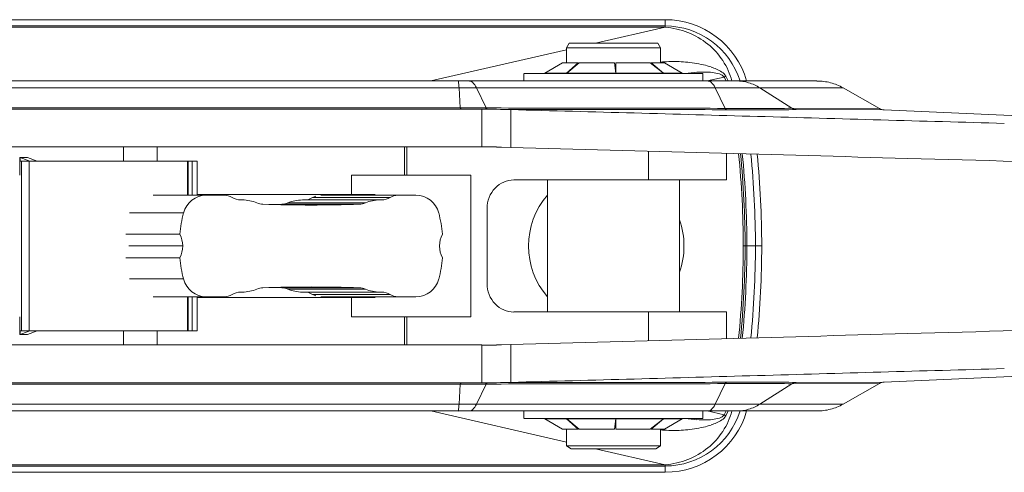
# Model space of a CAD drawing. Header units: millimetres. Extents: x 0 to 410, y 0 to 291.
# Tile 3 of 19: x 101 to 153, y 53 to 77. Entities that reach past the tile are written whole.
import ezdxf

# ---------------------------------------------------------------- set-up
doc = ezdxf.new("R2010")
doc.units = ezdxf.units.MM
doc.header["$MEASUREMENT"] = 0
doc.layers.add('Mittelinien', color=7, linetype='Continuous')
doc.layers.add('Sichtbare_Kanten__d_nn', color=7, linetype='Continuous')

msp = doc.modelspace()

# ---------------------------------------------------------------- linework, layer by layer
at = {"layer": 'Mittelinien', "color": 6, "linetype": 'Continuous', "lineweight": 5}
for p, q in [((135.196, 76.878), (135.196, 76.544)), ((89.934, 76.544), (135.196, 76.544)), ((89.934, 76.475), (135.196, 76.475)), ((129.968, 74.048), (128.817, 74.048)), ((132.574, 74.048), (129.976, 74.048)), ((135.11, 74.048), (132.585, 74.048)), ((136.091, 74.048), (135.117, 74.048)), ((137.416, 73.628), (138.319, 73.834)), ((138.41, 73.884), (138.319, 73.834)), ((138.319, 73.834), (138.428, 73.628)), ((138.41, 73.884), (138.536, 73.628)), ((124.257, 73.264), (87.584, 73.264)), ((125.183, 73.264), (124.257, 73.264)), ((124.257, 73.264), (124.318, 72.2)), ((137.851, 73.264), (125.183, 73.264)), ((125.183, 73.264), (125.696, 72.199)), ((140.221, 73.264), (137.851, 73.264)), ((137.851, 73.264), (138.375, 72.175)), ((140.221, 73.264), (141.914, 72.182)), ((144.638, 73.264), (140.221, 73.264)), ((124.318, 72.2), (89.395, 72.2)), ((124.353, 72.201), (124.318, 72.2)), ((125.668, 72.199), (124.353, 72.201)), ((125.468, 70.128), (125.47, 72.128)), ((125.696, 72.199), (125.668, 72.199)), ((127.009, 70.108), (127.008, 72.108)), ((146.564, 72.168), (141.914, 72.182)), ((146.819, 72.095), (142.149, 72.11)), ((106.454, 69.378), (106.454, 70.128)), ((108.246, 69.378), (108.246, 70.128)), ((121.358, 68.628), (121.358, 70.128)), ((121.495, 68.628), (121.495, 70.128)), ((134.307, 68.378), (134.307, 69.904)), ((100.96, 69.379), (100.964, 69.378)), ((101.038, 69.378), (101.038, 60.378)), ((101.451, 69.378), (101.451, 60.378)), ((109.843, 69.378), (109.843, 67.565)), ((116.492, 67.45), (120.606, 67.45)), ((114.852, 67.095), (118.968, 67.095)), ((115.169, 67.164), (119.285, 67.164)), ((106.769, 66.628), (109.634, 66.628)), ((106.726, 64.878), (109.593, 64.878)), ((139.437, 64.878), (139.339, 64.878)), ((139.531, 64.878), (139.437, 64.878)), ((139.985, 64.878), (139.531, 64.878)), ((140.319, 64.878), (139.985, 64.878)), ((106.769, 63.128), (109.634, 63.128)), ((109.843, 62.19), (109.843, 60.378)), ((114.852, 62.66), (118.968, 62.66)), ((115.169, 62.591), (119.285, 62.591)), ((116.492, 62.305), (120.606, 62.305)), ((134.307, 61.378), (134.307, 59.851)), ((121.358, 61.128), (121.358, 59.628)), ((121.495, 61.128), (121.495, 59.628)), ((100.96, 60.376), (100.964, 60.378)), ((106.454, 60.378), (106.454, 59.628)), ((108.246, 60.378), (108.246, 59.628)), ((125.468, 59.628), (125.47, 57.628)), ((127.009, 59.647), (127.008, 57.647)), ((124.318, 57.555), (89.395, 57.555)), ((124.257, 56.491), (124.318, 57.555)), ((124.353, 57.554), (124.318, 57.555)), ((125.668, 57.556), (124.353, 57.554)), ((125.183, 56.491), (125.696, 57.556)), ((125.696, 57.556), (125.668, 57.556)), ((137.851, 56.491), (138.375, 57.58)), ((140.221, 56.491), (141.914, 57.573)), ((146.564, 57.588), (141.914, 57.573)), ((146.819, 57.66), (142.149, 57.646)), ((124.257, 56.491), (87.584, 56.491)), ((125.183, 56.491), (124.257, 56.491)), ((137.851, 56.491), (125.183, 56.491)), ((140.221, 56.491), (137.851, 56.491)), ((144.638, 56.491), (140.221, 56.491)), ((137.416, 56.128), (138.319, 55.921)), ((138.319, 55.921), (138.428, 56.128)), ((138.41, 55.871), (138.319, 55.921)), ((138.41, 55.871), (138.536, 56.128)), ((128.817, 55.707), (129.968, 55.707)), ((129.976, 55.707), (132.574, 55.707)), ((132.585, 55.707), (135.11, 55.707)), ((135.117, 55.707), (136.091, 55.707)), ((89.934, 53.28), (135.196, 53.28)), ((89.934, 53.211), (135.196, 53.211)), ((135.196, 52.878), (135.196, 53.211))]:
    msp.add_line(p, q, dxfattribs=at)
for centre, radius, start, end in [((135.196, 72.378), 4.166, 17.4596, 90), ((135.626, 68.054), 6.607, 88.3635, 95.8511), ((135.594, 66.932), 7.729, 81.4418, 88.3635), ((135.801, 68.309), 6.337, 77.0168, 81.4418), ((136.15, 69.82), 4.786, 71.9249, 77.0168), ((136.833, 71.914), 2.583, 57.9358, 71.9249), ((137.784, 61.457), 12.662, 94.0792, 96.8936), ((137.333, 67.783), 6.32, 90.0953, 94.0792), ((137.327, 71.225), 2.878, 74.9132, 90.0953), ((137.962, 73.581), 0.438, 35.332, 74.9132), ((137.892, 73.604), 0.589, 28.3892, 57.9358), ((124.211, 73.614), 0.0134, 7.0995, 90), ((118.96, 72.96), 5.306, 3.2847, 7.0995), ((124.804, 73.391), 0.236, 46.2382, 90), ((124.253, 72.817), 1.032, 25.695, 46.2382), ((137.471, 73.391), 0.236, 46.239, 90), ((136.921, 72.817), 1.032, 25.6956, 46.239), ((138.987, 71.366), 2.262, 73.5952, 90), ((138.968, 71.302), 2.328, 57.4253, 73.5952), ((125.867, 72.29), 0.219, 204.5589, 221.9381), ((130.716, 1307.453), 1235.264, 269.767125, 270.06117), ((125.9, 72.294), 0.226, 204.9689, 221.4476), ((125.743, 72.179), 0.0522, 221.9381, 258.0001), ((125.773, 72.182), 0.0562, 221.4476, 254.8377), ((131.203, 1504.834), 1432.718, 269.810121, 270.049828), ((133.066, -893.603), 965.793, 89.685081, 90.06117), ((133.298, -904.668), 976.784, 89.698232, 90.049828), ((139.875, 350.232), 278.061, 269.69084, 270.10778), ((138.57, 72.266), 0.215, 204.9028, 223.4), ((138.449, 72.152), 0.0494, 223.4, 262.5958), ((140.104, 228.317), 156.146, 270.10778, 270.66418), ((140.244, 248.641), 176.541, 270.10058, 270.61813), ((142.166, 72.577), 0.468, 237.499, 252.8199), ((142.162, 72.564), 0.455, 252.8199, 268.359), ((140.011, 381.546), 309.447, 269.70967, 270.10058), ((90.103, 64.874), 49.236, 2.8549, 5.7079), ((90.128, 64.874), 49.309, 2.849, 5.6962), ((90.41, 64.875), 49.121, 2.8579, 5.7143), ((90.279, 64.875), 49.705, 2.817, 5.6324), ((90.167, 64.878), 49.172, 360, 2.8549), ((90.191, 64.878), 49.246, 360, 2.849), ((90.459, 64.878), 49.071, 0, 2.8579), ((90.333, 64.878), 49.652, 0, 2.817), ((90.167, 64.878), 49.172, 357.1451, 0), ((90.191, 64.878), 49.246, 357.151, 0), ((90.459, 64.878), 49.071, 357.1421, 0), ((90.333, 64.878), 49.652, 357.183, 0), ((90.103, 64.881), 49.236, 354.2921, 357.1451), ((90.128, 64.881), 49.309, 354.3038, 357.151), ((90.41, 64.88), 49.121, 354.2857, 357.1421), ((90.279, 64.88), 49.705, 354.3676, 357.183), ((125.867, 57.465), 0.219, 138.0619, 155.4411), ((125.9, 57.461), 0.226, 138.5524, 155.0311), ((130.716, -1177.698), 1235.264, 89.93883, 90.232875), ((125.743, 57.577), 0.0522, 101.9999, 138.0619), ((125.773, 57.573), 0.0562, 105.1623, 138.5524), ((131.203, -1375.079), 1432.718, 89.950172, 90.189879), ((133.066, 1023.358), 965.793, 269.93883, 270.314919), ((133.298, 1034.423), 976.784, 269.950172, 270.301768), ((138.57, 57.489), 0.215, 136.6, 155.0972), ((139.875, -220.477), 278.061, 89.89222, 90.30916), ((138.449, 57.603), 0.0494, 97.4042, 136.6), ((140.011, -251.791), 309.447, 89.89942, 90.29033), ((140.104, -98.562), 156.146, 89.33582, 89.89222), ((140.244, -118.885), 176.541, 89.38187, 89.89942), ((142.166, 57.178), 0.468, 107.1801, 122.501), ((142.162, 57.191), 0.455, 91.641, 107.1801), ((118.96, 56.795), 5.306, 352.9005, 356.7153), ((124.253, 56.939), 1.032, 313.7618, 334.305), ((136.921, 56.939), 1.032, 313.761, 334.3044), ((138.968, 58.453), 2.328, 286.4048, 302.5747), ((124.211, 56.141), 0.0134, 270, 352.9005), ((124.804, 56.364), 0.236, 270, 313.7618), ((135.196, 57.378), 4.166, 270, 342.5404), ((137.471, 56.364), 0.236, 270, 313.761), ((137.962, 56.174), 0.438, 285.0868, 324.668), ((138.987, 58.39), 2.262, 270, 286.4048), ((137.784, 68.298), 12.662, 263.1064, 265.9208), ((137.333, 61.973), 6.32, 265.9208, 269.9047), ((137.327, 58.53), 2.878, 269.9047, 285.0868), ((136.833, 57.841), 2.583, 288.0751, 302.0642), ((137.892, 56.151), 0.589, 302.0642, 331.6108), ((135.626, 61.701), 6.607, 264.1489, 271.6365), ((135.594, 62.823), 7.729, 271.6365, 278.5582), ((135.801, 61.446), 6.337, 278.5582, 282.9832), ((136.15, 59.935), 4.786, 282.9832, 288.0751)]:
    msp.add_arc(centre, radius, start, end, dxfattribs=at)
at = {"layer": 'Sichtbare_Kanten__d_nn', "color": 1, "linetype": 'Continuous', "lineweight": 5}
for p, q in [((77.941, 76.878), (135.196, 76.878)), ((135.196, 76.475), (131.494, 75.628)), ((135.196, 76.544), (135.196, 76.475)), ((129.953, 75.275), (122.754, 73.628)), ((129.953, 75.378), (130.097, 75.628)), ((129.953, 74.589), (129.953, 75.378)), ((134.953, 75.378), (129.954, 75.378)), ((134.808, 75.628), (130.099, 75.628)), ((134.808, 75.628), (134.953, 75.378)), ((134.953, 74.589), (134.953, 75.378)), ((128.815, 74.048), (129.753, 74.589)), ((128.817, 74.048), (129.756, 74.589)), ((130.584, 74.589), (129.756, 74.589)), ((130.584, 74.589), (129.968, 74.048)), ((129.976, 74.048), (130.639, 74.589)), ((130.597, 74.555), (130.584, 74.589)), ((132.509, 74.589), (130.639, 74.589)), ((132.509, 74.589), (132.574, 74.048)), ((134.401, 74.589), (132.585, 74.589)), ((132.585, 74.048), (132.585, 74.589)), ((134.401, 74.589), (135.11, 74.048)), ((134.453, 74.589), (134.443, 74.564)), ((135.153, 74.589), (134.453, 74.589)), ((135.113, 74.051), (134.453, 74.589)), ((136.091, 74.048), (135.153, 74.589)), ((127.703, 74.028), (127.703, 73.628)), ((137.203, 74.028), (127.706, 74.028)), ((132.574, 74.048), (132.58, 74.028)), ((132.585, 74.028), (132.585, 74.048)), ((137.203, 74.028), (137.203, 73.628)), ((124.211, 73.628), (86.241, 73.628)), ((124.804, 73.628), (124.211, 73.628)), ((137.471, 73.628), (124.804, 73.628)), ((138.986, 73.628), (137.471, 73.628)), ((143.253, 73.628), (138.987, 73.628)), ((146.564, 72.168), (144.638, 73.264)), ((125.47, 72.128), (98.758, 72.128)), ((124.327, 72.128), (124.318, 72.2)), ((124.363, 72.128), (124.353, 72.201)), ((125.47, 72.128), (126.241, 72.128)), ((126.241, 72.128), (126.251, 72.128)), ((126.251, 72.128), (127.008, 72.108)), ((174.982, 70.878), (146.819, 72.095)), ((125.468, 70.128), (98.758, 70.128)), ((125.468, 70.128), (126.242, 70.128)), ((126.25, 70.128), (126.512, 70.121)), ((126.361, 70.123), (126.25, 70.124)), ((126.512, 70.12), (126.349, 70.123)), ((126.349, 70.123), (126.361, 70.123)), ((126.512, 70.121), (127.009, 70.108)), ((100.942, 69.578), (100.942, 68.628)), ((101.356, 69.578), (100.942, 69.578)), ((100.96, 69.379), (100.969, 69.578)), ((100.969, 69.578), (101.486, 69.378)), ((101.356, 69.578), (101.873, 69.378)), ((138.453, 68.378), (138.453, 69.789)), ((101.038, 69.378), (100.942, 69.378)), ((101.451, 69.378), (101.038, 69.378)), ((109.843, 69.378), (101.451, 69.378)), ((109.878, 69.378), (109.843, 69.378)), ((110.097, 69.378), (109.878, 69.378)), ((109.878, 69.378), (109.878, 67.565)), ((110.366, 69.378), (110.097, 69.378)), ((110.097, 69.378), (110.097, 67.565)), ((110.366, 69.378), (110.366, 67.565)), ((118.543, 68.628), (121.358, 68.628)), ((118.543, 67.603), (118.543, 68.628)), ((121.358, 68.628), (121.495, 68.628)), ((121.495, 68.628), (124.879, 68.628)), ((124.879, 68.628), (124.879, 61.128)), ((134.307, 68.378), (127.172, 68.378)), ((128.953, 61.378), (128.953, 68.378)), ((134.307, 68.378), (138.453, 68.378)), ((135.953, 61.378), (135.953, 68.378)), ((108.021, 67.565), (110.844, 67.565)), ((110.366, 67.603), (118.543, 67.603)), ((111.796, 67.565), (110.844, 67.565)), ((116.925, 67.565), (121.02, 67.565)), ((119.733, 67.603), (118.543, 67.603)), ((121.972, 67.565), (121.02, 67.565)), ((112.758, 67.32), (112.675, 67.32)), ((114.852, 67.095), (114.349, 67.079)), ((115.943, 67.32), (120.058, 67.32)), ((120.141, 67.32), (120.058, 67.32)), ((125.745, 66.878), (125.745, 62.878)), ((106.568, 65.503), (109.44, 65.503)), ((106.568, 64.253), (109.44, 64.253)), ((108.021, 62.19), (110.844, 62.19)), ((109.878, 62.19), (109.878, 60.378)), ((110.097, 62.19), (110.097, 60.378)), ((110.366, 62.19), (110.366, 60.378)), ((110.844, 62.19), (111.796, 62.19)), ((112.675, 62.435), (112.758, 62.435)), ((114.349, 62.676), (114.852, 62.66)), ((115.943, 62.435), (116.026, 62.435)), ((116.026, 62.435), (120.058, 62.435)), ((116.925, 62.19), (121.02, 62.19)), ((120.058, 62.435), (120.141, 62.435)), ((121.02, 62.19), (121.972, 62.19)), ((110.366, 62.153), (118.543, 62.153)), ((119.733, 62.153), (118.543, 62.153)), ((118.543, 62.153), (118.543, 61.128)), ((134.307, 61.378), (127.172, 61.378)), ((134.307, 61.378), (138.453, 61.378)), ((138.453, 61.378), (138.453, 59.966)), ((100.942, 60.178), (100.942, 61.128)), ((118.543, 61.128), (121.358, 61.128)), ((121.358, 61.128), (121.495, 61.128)), ((121.495, 61.128), (124.879, 61.128)), ((101.038, 60.378), (100.942, 60.378)), ((101.356, 60.178), (100.942, 60.178)), ((100.96, 60.376), (100.969, 60.178)), ((100.969, 60.178), (101.486, 60.378)), ((101.451, 60.378), (101.038, 60.378)), ((101.356, 60.178), (101.873, 60.378)), ((109.843, 60.378), (101.451, 60.378)), ((109.878, 60.378), (109.843, 60.378)), ((110.097, 60.378), (109.878, 60.378)), ((110.366, 60.378), (110.097, 60.378)), ((125.468, 59.628), (98.758, 59.628)), ((125.468, 59.627), (126.242, 59.627)), ((126.25, 59.627), (126.512, 59.634)), ((126.361, 59.633), (126.25, 59.631)), ((126.349, 59.632), (126.512, 59.635)), ((126.361, 59.633), (126.349, 59.632)), ((126.512, 59.634), (127.009, 59.647)), ((174.982, 58.878), (146.819, 57.66)), ((125.47, 57.628), (98.758, 57.628)), ((124.327, 57.628), (124.318, 57.555)), ((124.363, 57.627), (124.353, 57.554)), ((125.47, 57.628), (126.241, 57.628)), ((126.241, 57.627), (126.251, 57.627)), ((126.251, 57.627), (127.008, 57.647)), ((146.564, 57.588), (144.638, 56.491)), ((124.211, 56.128), (86.241, 56.128)), ((129.953, 54.48), (122.754, 56.128)), ((124.804, 56.128), (124.211, 56.128)), ((137.471, 56.128), (124.804, 56.128)), ((127.703, 55.728), (127.703, 56.128)), ((137.203, 55.728), (137.203, 56.128)), ((138.986, 56.128), (137.471, 56.128)), ((143.253, 56.128), (138.987, 56.128)), ((127.706, 55.728), (137.203, 55.728)), ((128.815, 55.707), (129.753, 55.166)), ((129.756, 55.166), (128.817, 55.707)), ((129.968, 55.707), (130.584, 55.166)), ((130.639, 55.166), (129.976, 55.707)), ((132.574, 55.707), (132.509, 55.166)), ((132.58, 55.728), (132.574, 55.707)), ((132.585, 55.707), (132.585, 55.728)), ((132.585, 55.166), (132.585, 55.707)), ((135.11, 55.707), (134.401, 55.166)), ((134.453, 55.166), (135.113, 55.704)), ((136.091, 55.707), (135.153, 55.166)), ((129.756, 55.166), (130.584, 55.166)), ((129.953, 54.272), (129.953, 55.166)), ((130.584, 55.166), (130.596, 55.2)), ((130.639, 55.166), (132.509, 55.166)), ((132.585, 55.166), (134.401, 55.166)), ((134.44, 55.197), (134.453, 55.166)), ((134.453, 55.166), (135.153, 55.166)), ((134.953, 54.272), (134.953, 55.166)), ((130.203, 54.128), (129.953, 54.272)), ((134.953, 54.272), (129.954, 54.272)), ((134.703, 54.128), (130.204, 54.128)), ((135.196, 53.28), (131.494, 54.128)), ((134.953, 54.272), (134.703, 54.128)), ((77.941, 52.878), (135.196, 52.878)), ((135.196, 53.211), (135.196, 53.28))]:
    msp.add_line(p, q, dxfattribs=at)
for centre, radius, start, end in [((135.196, 72.378), 4.5, 16.1276, 90), ((134.895, 72.385), 4.101, 51.2201, 85.7917), ((135.108, 72.65), 3.761, 15.0662, 51.2201), ((128.74, 74.178), 0.15, 270.8377, 300), ((128.742, 74.178), 0.15, 270.0446, 299.9947), ((129.922, 74.103), 0.0754, 270.0631, 290.7413), ((129.915, 74.122), 0.0957, 290.7413, 309.072), ((135.172, 74.129), 0.102, 232.6548, 250.465), ((135.167, 74.114), 0.0867, 250.465, 269.8371), ((136.166, 74.178), 0.15, 240, 270), ((143.253, 70.78), 2.847, 82.6657, 90), ((143.256, 70.806), 2.822, 75.2983, 82.6657), ((143.274, 70.864), 2.76, 60.3779, 75.3451), ((-74.103, -7470.009), 7544.798, 88.3730999, 88.4725635), ((146.842, 72.662), 0.568, 240.6554, 267.6804), ((685.436, 19272.073), 19208.068, 268.3730999, 268.4121685), ((-4.737, -4919.634), 4991.481, 88.366736, 88.487551), ((536.175, 14050.702), 13986.565, 268.3667356, 268.409852), ((90.319, 64.878), 50, 0, 5.5854), ((639.298, 17765.425), 17702.719, 268.409852, 268.4475112), ((127.3, 66.878), 1.555, 136.437, 180), ((127.172, 67), 1.378, 90, 136.437), ((110.844, 66.316), 1.249, 90, 165.5763), ((111.796, 66.766), 0.799, 58.8324, 89.9949), ((112.675, 68.219), 0.899, 238.8273, 270), ((116.026, 68.221), 0.901, 269.9953, 300.3127), ((116.885, 66.752), 0.801, 105.9465, 120.3112), ((119.733, 67.103), 0.5, 67.6688, 90.0232), ((120.141, 68.219), 0.899, 270.0051, 301.1676), ((121.02, 66.766), 0.799, 90, 121.1727), ((121.971, 66.315), 1.25, 14.4691, 89.9546), ((132.069, 64.878), 4.125, 139.0544, 220.9456), ((112.758, 65.322), 1.998, 67.245, 89.9979), ((113.878, 67.993), 0.899, 247.2431, 268.0467), ((116.408, 141.96), 74.909, 268.04133, 270), ((114.821, 67.995), 0.901, 271.949, 292.7301), ((115.943, 65.317), 2.002, 90, 112.728), ((116.408, 141.96), 74.909, 270, 271.95866), ((118.937, 67.994), 0.899, 271.9552, 292.755), ((120.058, 65.322), 1.998, 90, 112.7571), ((116.416, 64.878), 7.004, 165.5309, 174.8809), ((116.399, 64.878), 7.004, 5.1194, 14.4688), ((132.069, 64.878), 4.125, 0, 19.6717), ((108.243, 64.878), 1.35, 359.9964, 27.5641), ((124.573, 64.878), 1.351, 152.4395, 180), ((108.242, 64.878), 1.351, 332.4395, 0), ((124.573, 64.877), 1.35, 179.9964, 207.5641), ((132.069, 64.878), 4.125, 340.3283, 0), ((90.319, 64.878), 50, 354.4146, 0), ((116.416, 64.878), 7.004, 185.1194, 194.4688), ((116.4, 64.877), 7.004, 345.5309, 354.8809), ((110.845, 63.44), 1.25, 194.4691, 269.9546), ((116.408, -12.205), 74.909, 90, 91.95866), ((116.408, -12.205), 74.909, 88.04133, 90), ((121.972, 63.439), 1.249, 270, 345.5763), ((127.3, 62.878), 1.555, 180, 223.563), ((111.796, 62.989), 0.799, 270, 301.1727), ((112.675, 61.536), 0.899, 90.0051, 121.1676), ((112.758, 64.433), 1.998, 270, 292.7571), ((113.878, 61.762), 0.899, 91.9552, 112.755), ((114.821, 61.76), 0.901, 67.2718, 88.0491), ((115.943, 64.437), 2.002, 247.2699, 270.0021), ((116.026, 61.534), 0.901, 59.692, 90), ((116.885, 63.003), 0.801, 239.6873, 254.0581), ((118.937, 61.762), 0.899, 67.2431, 88.0467), ((120.058, 64.433), 1.998, 247.245, 269.9979), ((119.733, 62.652), 0.5, 269.9768, 292.3312), ((120.141, 61.536), 0.899, 58.8273, 90), ((121.02, 62.989), 0.799, 238.8324, 269.9949), ((127.172, 62.755), 1.378, 223.563, 270), ((536.175, -13920.946), 13986.565, 91.590148, 91.6332644), ((639.298, -17635.669), 17702.719, 91.5524888, 91.590148), ((-4.737, 5049.389), 4991.481, 271.512449, 271.633264), ((-74.103, 7599.764), 7544.798, 271.5274365, 271.6269001), ((685.436, -19142.318), 19208.068, 91.5878315, 91.6269001), ((146.842, 57.093), 0.568, 92.3196, 119.3446), ((143.274, 58.891), 2.76, 284.6549, 299.6221), ((135.196, 57.378), 4.5, 270, 343.8724), ((135.108, 57.105), 3.761, 308.7799, 344.9338), ((143.253, 58.975), 2.847, 270, 277.3343), ((143.256, 58.95), 2.822, 277.3343, 284.7017), ((128.74, 55.578), 0.15, 60.0164, 89.1623), ((128.742, 55.576), 0.152, 60.1409, 89.8203), ((129.922, 55.652), 0.0754, 69.2587, 89.9369), ((129.915, 55.633), 0.0957, 50.928, 69.2587), ((135.172, 55.626), 0.102, 109.535, 127.3452), ((135.167, 55.641), 0.0867, 90.1629, 109.535), ((136.166, 55.578), 0.15, 90, 120), ((134.895, 57.371), 4.101, 274.2083, 308.7799)]:
    msp.add_arc(centre, radius, start, end, dxfattribs=at)

doc.saveas('drawing.dxf')
